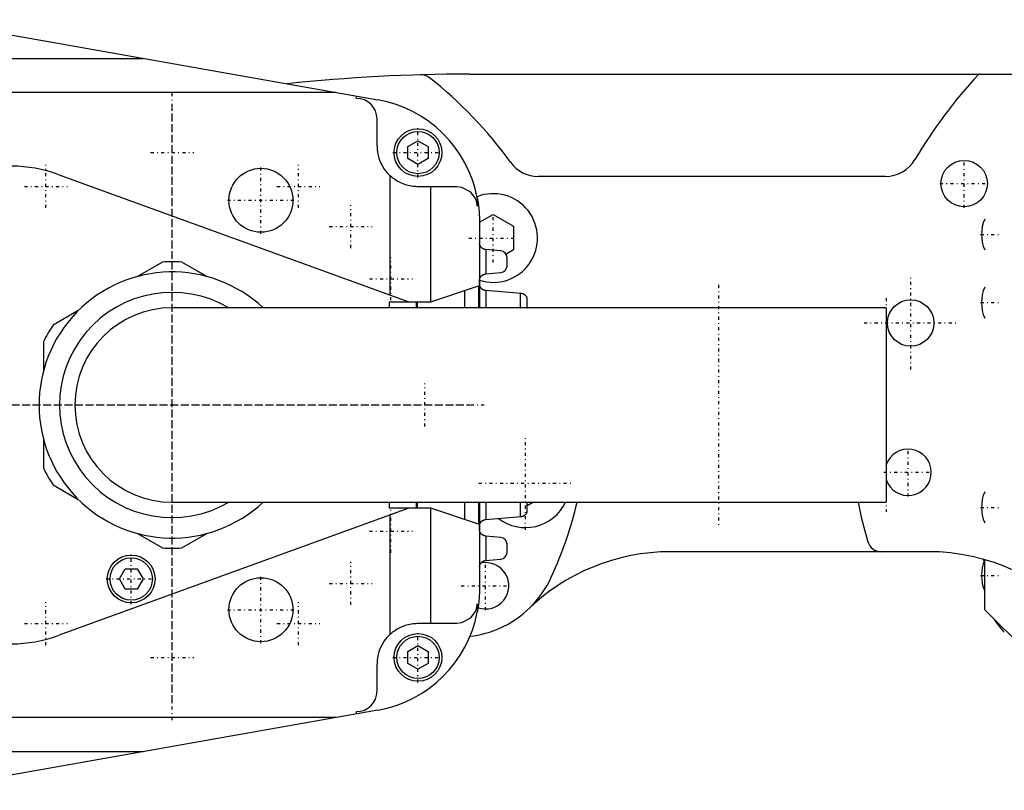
# Model space of a CAD drawing. Extents: x -342 to 171, y -70 to 70.
# Tile 3 of 5: x -192 to -48, y -56 to 56. Entities that reach past the tile are written whole.
import ezdxf

# ---------------------------------------------------------------- set-up
doc = ezdxf.new("R2010")
doc.units = 0
doc.linetypes.add('CENTER', pattern=[1.5, 0.45, -0.5, 0.05, -0.5])
doc.layers.add('AM_0', color=7, linetype='CONTINUOUS')
doc.layers.add('AM_7', color=7, linetype='CENTER')

msp = doc.modelspace()

# ---------------------------------------------------------------- linework, layer by layer
at = {"layer": 'AM_0', "color": 7, "linetype": 'CONTINUOUS'}
for p, q in [((-206.35, 56.48), (-139.87, 44.73)), ((-267.14, 50.81), (-174.27, 50.81)), ((-126.46, 48.5), (0, 48.5)), ((-146.02, 45.81), (-254.22, 45.81)), ((-143, 44.94), (-143, 45.28)), ((-140, 38), (-140, 41.94)), ((-135.5, 37.87), (-134, 38.73)), ((-135.5, 36.13), (-135.5, 37.87)), ((-134, 38.73), (-132.5, 37.87)), ((-132.5, 37.87), (-132.5, 36.13)), ((-134, 35.27), (-135.5, 36.13)), ((-132.5, 36.13), (-134, 35.27)), ((-186.69, 33.79), (-135.33, 15.1)), ((-138.14, 33.65), (-138.14, 16.12)), ((-65.53, 33.5), (-116.39, 33.5)), ((-128.31, 32), (-134, 32)), ((-132.14, 15.13), (-132.14, 32)), ((-125.31, 30.35), (-125.31, 29.16)), ((-125, 26.78), (-122.99, 27.94)), ((-122.99, 27.94), (-119.99, 26.2)), ((-125, 27), (-125, 14.25)), ((-119.99, 26.2), (-119.99, 22.74)), ((-124.98, 23.7), (-125, 23.7)), ((-121.86, 22.6), (-124.11, 22.79)), ((-124.03, 19.21), (-124.03, 22.79)), ((-119.99, 22.74), (-121.09, 22.11)), ((-171.41, 20.95), (-175.1, 18.82)), ((-164.9, 18.82), (-168.59, 20.95)), ((-120.95, 20.4), (-120.95, 21.6)), ((-124.11, 19.21), (-121.86, 19.4)), ((-132.14, 15.13), (-125.12, 17.47)), ((-125.12, 17.47), (-125.12, 14.25)), ((-124.98, 17.61), (-124.98, 18.26)), ((-127.14, 14.25), (-127.14, 16.8)), ((-118.86, 16.33), (-124.11, 16.79)), ((-124.03, 14.25), (-124.03, 16.78)), ((-119, 14.25), (-119, 16.34)), ((-138.2, 15.1), (-132.56, 15.1)), ((-138.2, 15.1), (-138.2, 14.25)), ((-134.2, 14.25), (-134.2, 15.1)), ((-134.14, 15.1), (-134.14, 14.25)), ((-118, 14.35), (-118, 15.64)), ((-183.75, 13.83), (-187.44, 11.7)), ((-65.45, 14.25), (-170, 14.25)), ((-65.45, 14.25), (-65.45, -14.25)), ((-188.85, 9.26), (-188.85, 4.99)), ((-188.85, -4.99), (-188.85, -9.26)), ((-187.44, -11.7), (-183.75, -13.83)), ((-170, -14.25), (-65.45, -14.25)), ((-138.2, -14.25), (-138.2, -15.1)), ((-134.2, -15.1), (-134.2, -14.25)), ((-134.14, -14.25), (-134.14, -15.1)), ((-127.14, -16.8), (-127.14, -14.25)), ((-125.12, -14.25), (-125.12, -17.48)), ((-125, -14.25), (-125, -27)), ((-124.03, -16.79), (-124.03, -14.25)), ((-119, -16.35), (-119, -14.25)), ((-117.07, -14.25), (-118, -14.79)), ((-118, -15.65), (-118, -14.36)), ((-135.33, -15.1), (-186.69, -33.79)), ((-132.56, -15.1), (-138.2, -15.1)), ((-132.14, -32), (-132.14, -15.13)), ((-125.12, -17.48), (-132.14, -15.13)), ((-138.14, -16.12), (-138.14, -33.65)), ((-124.11, -16.8), (-118.86, -16.33)), ((-124.98, -18.26), (-124.98, -17.89)), ((-175.1, -18.82), (-171.41, -20.95)), ((-168.59, -20.95), (-164.9, -18.82)), ((-121.86, -19.4), (-124.11, -19.21)), ((-124.03, -22.79), (-124.03, -19.21)), ((-120.95, -21.6), (-120.95, -20.4)), ((-59.25, -21.5), (-97, -21.5)), ((-124.11, -22.79), (-121.86, -22.6)), ((-51.1, -22.98), (-51.11, -22.63)), ((-51, -30), (-51, -22.66)), ((-177.73, -25.5), (-176.87, -24)), ((-176.87, -24), (-175.13, -24)), ((-175.13, -24), (-174.27, -25.5)), ((-124.98, -23.7), (-125, -23.7)), ((-176.87, -27), (-177.73, -25.5)), ((-174.27, -25.5), (-175.13, -27)), ((-175.13, -27), (-176.87, -27)), ((-125.31, -29.16), (-125.31, -30.35)), ((-41.64, -39.36), (-51, -30)), ((-134, -32), (-128.31, -32)), ((-135.5, -36.13), (-134, -35.27)), ((-134, -35.27), (-132.5, -36.13)), ((-135.5, -37.87), (-135.5, -36.13)), ((-132.5, -36.13), (-132.5, -37.87)), ((-140, -41.94), (-140, -38)), ((-134, -38.73), (-135.5, -37.87)), ((-132.5, -37.87), (-134, -38.73)), ((-146.02, -45.81), (-254.22, -45.81)), ((-139.87, -44.73), (-206.35, -56.48)), ((-143, -45.28), (-143, -44.94)), ((-267.14, -50.81), (-174.27, -50.81))]:
    msp.add_line(p, q, dxfattribs=at)
for points in [[(-134, 32, 0), (-134.1, 32, 0), (-134.3, 32.01, 0), (-134.51, 32.02, 0), (-134.62, 32.03, 0), (-134.73, 32.04, 0), (-134.95, 32.08, 0), (-135.18, 32.12, 0), (-135.42, 32.17, 0), (-135.67, 32.24, 0), (-135.92, 32.32, 0), (-136.05, 32.36, 0), (-136.18, 32.41, 0), (-136.43, 32.52, 0), (-136.69, 32.64, 0), (-136.93, 32.77, 0), (-137.17, 32.91, 0), (-137.4, 33.06, 0), (-137.51, 33.14, 0), (-137.62, 33.22, 0), (-137.83, 33.38, 0), (-138.04, 33.56, 0), (-138.14, 33.65, 0)], [(-125.31, 29.16, 0), (-125.31, 29.17, 0), (-125.32, 29.17, 0), (-125.32, 29.18, 0), (-125.32, 29.18, 0), (-125.32, 29.19, 0), (-125.32, 29.19, 0), (-125.32, 29.2, 0), (-125.32, 29.21, 0), (-125.32, 29.22, 0), (-125.32, 29.22, 0), (-125.32, 29.23, 0), (-125.32, 29.23, 0), (-125.32, 29.24, 0), (-125.32, 29.24, 0), (-125.32, 29.25, 0), (-125.32, 29.26, 0), (-125.32, 29.26, 0), (-125.32, 29.27, 0), (-125.32, 29.27, 0), (-125.32, 29.28, 0), (-125.32, 29.29, 0), (-125.32, 29.29, 0), (-125.33, 29.31, 0), (-125.33, 29.35, 0), (-125.34, 29.39, 0), (-125.34, 29.44, 0), (-125.35, 29.48, 0), (-125.36, 29.52, 0), (-125.36, 29.54, 0), (-125.36, 29.56, 0), (-125.37, 29.6, 0), (-125.38, 29.64, 0), (-125.41, 29.79, 0), (-125.45, 29.91, 0), (-125.49, 30.03, 0), (-125.59, 30.26, 0), (-125.7, 30.48, 0), (-126.25, 31.18, 0), (-127.56, 31.9, 0), (-128.31, 32, 0)], [(-125.31, 30.35, 0), (-125.3, 30.26, 0), (-125.26, 30.07, 0), (-125.23, 29.89, 0), (-125.22, 29.8, 0), (-125.2, 29.7, 0), (-125.18, 29.52, 0), (-125.15, 29.33, 0), (-125.13, 29.15, 0), (-125.11, 28.96, 0), (-125.09, 28.78, 0), (-125.08, 28.68, 0), (-125.07, 28.59, 0), (-125.05, 28.4, 0), (-125.05, 28.29, 0), (-125.04, 28.26, 0), (-125.04, 28.23, 0), (-125.04, 28.22, 0), (-125.04, 28.2, 0), (-125.04, 28.17, 0), (-125.04, 28.14, 0), (-125.03, 28.11, 0), (-125.03, 28.08, 0), (-125.03, 28.04, 0), (-125.03, 28.03, 0), (-125.03, 28.01, 0), (-125.03, 27.98, 0), (-125.03, 27.95, 0), (-125.02, 27.92, 0), (-125.02, 27.89, 0), (-125.02, 27.86, 0), (-125.02, 27.84, 0), (-125.02, 27.83, 0), (-125.02, 27.8, 0), (-125.02, 27.76, 0), (-125.01, 27.73, 0), (-125.01, 27.7, 0), (-125.01, 27.67, 0), (-125.01, 27.66, 0), (-125.01, 27.64, 0), (-125.01, 27.61, 0), (-125.01, 27.58, 0), (-125.01, 27.56, 0), (-125.01, 27.55, 0), (-125.01, 27.51, 0), (-125.01, 27.48, 0), (-125.01, 27.47, 0), (-125.01, 27.45, 0), (-125, 27.42, 0), (-125, 27.39, 0), (-125, 27.36, 0), (-125, 27.33, 0), (-125, 27.3, 0), (-125, 27.28, 0), (-125, 27.27, 0), (-125, 27.23, 0), (-125, 27.2, 0), (-125, 27.17, 0), (-125, 27.14, 0), (-125, 27.11, 0), (-125, 27.09, 0), (-125, 27.08, 0), (-125, 27.05, 0), (-125, 27.02, 0), (-125, 27, 0)], [(-124.11, 22.79, 0), (-124.12, 22.79, 0), (-124.13, 22.8, 0), (-124.15, 22.8, 0), (-124.16, 22.8, 0), (-124.16, 22.8, 0), (-124.18, 22.8, 0), (-124.19, 22.8, 0), (-124.2, 22.81, 0), (-124.22, 22.81, 0), (-124.23, 22.81, 0), (-124.24, 22.81, 0), (-124.25, 22.81, 0), (-124.26, 22.82, 0), (-124.27, 22.82, 0), (-124.29, 22.83, 0), (-124.3, 22.83, 0), (-124.31, 22.83, 0), (-124.32, 22.84, 0), (-124.33, 22.84, 0), (-124.34, 22.84, 0), (-124.35, 22.85, 0), (-124.36, 22.85, 0), (-124.37, 22.85, 0), (-124.38, 22.86, 0), (-124.39, 22.86, 0), (-124.4, 22.87, 0), (-124.41, 22.87, 0), (-124.42, 22.87, 0), (-124.43, 22.88, 0), (-124.44, 22.88, 0), (-124.46, 22.89, 0), (-124.47, 22.9, 0), (-124.47, 22.9, 0), (-124.48, 22.9, 0), (-124.49, 22.91, 0), (-124.5, 22.92, 0), (-124.52, 22.92, 0), (-124.53, 22.93, 0), (-124.54, 22.94, 0), (-124.54, 22.94, 0), (-124.55, 22.94, 0), (-124.56, 22.95, 0), (-124.57, 22.96, 0), (-124.58, 22.97, 0), (-124.59, 22.97, 0), (-124.6, 22.98, 0), (-124.61, 22.99, 0), (-124.61, 22.99, 0), (-124.62, 23, 0), (-124.63, 23.01, 0), (-124.64, 23.01, 0), (-124.65, 23.02, 0), (-124.66, 23.03, 0), (-124.67, 23.03, 0), (-124.67, 23.04, 0), (-124.68, 23.05, 0), (-124.69, 23.06, 0), (-124.72, 23.09, 0), (-124.74, 23.11, 0), (-124.77, 23.14, 0), (-124.81, 23.2, 0), (-124.85, 23.26, 0), (-124.88, 23.32, 0), (-124.91, 23.38, 0), (-124.92, 23.42, 0), (-124.93, 23.43, 0), (-124.93, 23.44, 0), (-124.93, 23.45, 0), (-124.94, 23.45, 0), (-124.94, 23.47, 0), (-124.94, 23.48, 0), (-124.94, 23.48, 0), (-124.95, 23.49, 0), (-124.95, 23.5, 0), (-124.95, 23.51, 0), (-124.95, 23.52, 0), (-124.95, 23.52, 0), (-124.96, 23.53, 0), (-124.96, 23.55, 0), (-124.96, 23.56, 0), (-124.96, 23.57, 0), (-124.97, 23.58, 0), (-124.97, 23.59, 0), (-124.97, 23.59, 0), (-124.97, 23.6, 0), (-124.97, 23.62, 0), (-124.97, 23.63, 0), (-124.97, 23.64, 0), (-124.98, 23.65, 0), (-124.98, 23.66, 0), (-124.98, 23.67, 0), (-124.98, 23.68, 0), (-124.98, 23.69, 0), (-124.98, 23.7, 0)], [(-124.98, 18.26, 0), (-124.98, 18.27, 0), (-124.98, 18.28, 0), (-124.98, 18.3, 0), (-124.98, 18.3, 0), (-124.98, 18.31, 0), (-124.98, 18.32, 0), (-124.98, 18.34, 0), (-124.98, 18.35, 0), (-124.97, 18.36, 0), (-124.97, 18.37, 0), (-124.97, 18.38, 0), (-124.97, 18.39, 0), (-124.97, 18.4, 0), (-124.97, 18.41, 0), (-124.97, 18.42, 0), (-124.96, 18.44, 0), (-124.96, 18.45, 0), (-124.96, 18.45, 0), (-124.96, 18.46, 0), (-124.96, 18.47, 0), (-124.95, 18.48, 0), (-124.95, 18.49, 0), (-124.95, 18.5, 0), (-124.95, 18.51, 0), (-124.94, 18.52, 0), (-124.94, 18.53, 0), (-124.94, 18.53, 0), (-124.94, 18.54, 0), (-124.93, 18.55, 0), (-124.93, 18.57, 0), (-124.93, 18.58, 0), (-124.92, 18.59, 0), (-124.92, 18.59, 0), (-124.92, 18.6, 0), (-124.91, 18.61, 0), (-124.91, 18.62, 0), (-124.89, 18.66, 0), (-124.86, 18.72, 0), (-124.82, 18.79, 0), (-124.78, 18.85, 0), (-124.75, 18.88, 0), (-124.73, 18.9, 0), (-124.7, 18.93, 0), (-124.69, 18.94, 0), (-124.68, 18.95, 0), (-124.68, 18.96, 0), (-124.67, 18.96, 0), (-124.66, 18.97, 0), (-124.65, 18.98, 0), (-124.64, 18.98, 0), (-124.63, 18.99, 0), (-124.62, 19, 0), (-124.62, 19.01, 0), (-124.61, 19.01, 0), (-124.6, 19.02, 0), (-124.59, 19.03, 0), (-124.58, 19.03, 0), (-124.57, 19.04, 0), (-124.56, 19.05, 0), (-124.55, 19.05, 0), (-124.55, 19.06, 0), (-124.54, 19.06, 0), (-124.53, 19.07, 0), (-124.51, 19.08, 0), (-124.5, 19.08, 0), (-124.49, 19.09, 0), (-124.48, 19.09, 0), (-124.48, 19.1, 0), (-124.46, 19.1, 0), (-124.45, 19.11, 0), (-124.44, 19.12, 0), (-124.43, 19.12, 0), (-124.41, 19.13, 0), (-124.41, 19.13, 0), (-124.4, 19.13, 0), (-124.39, 19.14, 0), (-124.37, 19.15, 0), (-124.37, 19.15, 0), (-124.36, 19.15, 0), (-124.35, 19.16, 0), (-124.33, 19.16, 0), (-124.33, 19.16, 0), (-124.32, 19.16, 0), (-124.31, 19.17, 0), (-124.29, 19.17, 0), (-124.28, 19.18, 0), (-124.26, 19.18, 0), (-124.25, 19.18, 0), (-124.24, 19.19, 0), (-124.24, 19.19, 0), (-124.22, 19.19, 0), (-124.21, 19.19, 0), (-124.19, 19.2, 0), (-124.18, 19.2, 0), (-124.16, 19.2, 0), (-124.16, 19.2, 0), (-124.15, 19.2, 0), (-124.13, 19.2, 0), (-124.12, 19.21, 0), (-124.11, 19.21, 0)], [(-124.11, 16.79, 0), (-124.12, 16.79, 0), (-124.13, 16.79, 0), (-124.15, 16.79, 0), (-124.15, 16.79, 0), (-124.16, 16.8, 0), (-124.17, 16.8, 0), (-124.19, 16.8, 0), (-124.2, 16.8, 0), (-124.21, 16.8, 0), (-124.23, 16.81, 0), (-124.23, 16.81, 0), (-124.24, 16.81, 0), (-124.25, 16.81, 0), (-124.27, 16.82, 0), (-124.28, 16.82, 0), (-124.29, 16.82, 0), (-124.31, 16.83, 0), (-124.31, 16.83, 0), (-124.32, 16.83, 0), (-124.33, 16.83, 0), (-124.34, 16.84, 0), (-124.35, 16.84, 0), (-124.36, 16.84, 0), (-124.37, 16.85, 0), (-124.38, 16.85, 0), (-124.39, 16.86, 0), (-124.39, 16.86, 0), (-124.41, 16.86, 0), (-124.42, 16.87, 0), (-124.43, 16.87, 0), (-124.44, 16.88, 0), (-124.45, 16.88, 0), (-124.46, 16.89, 0), (-124.46, 16.89, 0), (-124.48, 16.9, 0), (-124.49, 16.9, 0), (-124.5, 16.91, 0), (-124.51, 16.91, 0), (-124.52, 16.92, 0), (-124.53, 16.92, 0), (-124.53, 16.93, 0), (-124.54, 16.93, 0), (-124.55, 16.94, 0), (-124.56, 16.95, 0), (-124.57, 16.95, 0), (-124.58, 16.96, 0), (-124.59, 16.97, 0), (-124.59, 16.97, 0), (-124.6, 16.98, 0), (-124.61, 16.98, 0), (-124.62, 16.99, 0), (-124.63, 17, 0), (-124.64, 17.01, 0), (-124.65, 17.01, 0), (-124.65, 17.01, 0), (-124.66, 17.02, 0), (-124.67, 17.03, 0), (-124.7, 17.06, 0), (-124.72, 17.08, 0), (-124.75, 17.11, 0), (-124.79, 17.16, 0), (-124.83, 17.21, 0), (-124.86, 17.27, 0), (-124.89, 17.33, 0), (-124.92, 17.39, 0), (-124.93, 17.42, 0), (-124.94, 17.45, 0), (-124.95, 17.48, 0), (-124.96, 17.49, 0), (-124.96, 17.51, 0), (-124.96, 17.51, 0), (-124.96, 17.52, 0), (-124.96, 17.53, 0), (-124.97, 17.54, 0), (-124.97, 17.55, 0), (-124.97, 17.56, 0), (-124.97, 17.57, 0), (-124.97, 17.57, 0), (-124.98, 17.58, 0), (-124.98, 17.59, 0), (-124.98, 17.6, 0), (-124.98, 17.61, 0)], [(-118, 15.64, 0), (-118, 15.64, 0), (-118, 15.64, 0), (-118, 15.64, 0), (-118, 15.65, 0), (-118, 15.65, 0), (-118, 15.65, 0), (-118, 15.65, 0), (-118, 15.65, 0), (-118.01, 15.66, 0), (-118.01, 15.66, 0), (-118.01, 15.66, 0), (-118.01, 15.67, 0), (-118.01, 15.67, 0), (-118.01, 15.68, 0), (-118.01, 15.68, 0), (-118.02, 15.69, 0), (-118.02, 15.69, 0), (-118.02, 15.7, 0), (-118.02, 15.7, 0), (-118.02, 15.71, 0), (-118.03, 15.71, 0), (-118.03, 15.72, 0), (-118.03, 15.72, 0), (-118.03, 15.73, 0), (-118.03, 15.73, 0), (-118.04, 15.74, 0), (-118.04, 15.74, 0), (-118.04, 15.75, 0), (-118.04, 15.75, 0), (-118.06, 15.78, 0), (-118.08, 15.83, 0), (-118.11, 15.88, 0), (-118.15, 15.93, 0), (-118.19, 15.98, 0), (-118.21, 16.01, 0), (-118.24, 16.03, 0), (-118.27, 16.06, 0), (-118.28, 16.07, 0), (-118.29, 16.08, 0), (-118.29, 16.08, 0), (-118.3, 16.09, 0), (-118.3, 16.09, 0), (-118.31, 16.1, 0), (-118.32, 16.11, 0), (-118.33, 16.12, 0), (-118.34, 16.13, 0), (-118.35, 16.13, 0), (-118.35, 16.13, 0), (-118.36, 16.14, 0), (-118.37, 16.15, 0), (-118.38, 16.15, 0), (-118.39, 16.16, 0), (-118.41, 16.17, 0), (-118.41, 16.17, 0), (-118.42, 16.18, 0), (-118.43, 16.18, 0), (-118.44, 16.19, 0), (-118.45, 16.2, 0), (-118.46, 16.2, 0), (-118.47, 16.21, 0), (-118.48, 16.21, 0), (-118.49, 16.22, 0), (-118.5, 16.22, 0), (-118.51, 16.23, 0), (-118.52, 16.23, 0), (-118.54, 16.24, 0), (-118.55, 16.25, 0), (-118.55, 16.25, 0), (-118.56, 16.25, 0), (-118.57, 16.26, 0), (-118.59, 16.26, 0), (-118.6, 16.26, 0), (-118.6, 16.27, 0), (-118.62, 16.27, 0), (-118.63, 16.28, 0), (-118.64, 16.28, 0), (-118.64, 16.28, 0), (-118.66, 16.29, 0), (-118.67, 16.29, 0), (-118.69, 16.29, 0), (-118.7, 16.3, 0), (-118.72, 16.3, 0), (-118.72, 16.3, 0), (-118.73, 16.31, 0), (-118.75, 16.31, 0), (-118.76, 16.31, 0), (-118.78, 16.31, 0), (-118.79, 16.32, 0), (-118.81, 16.32, 0), (-118.82, 16.32, 0), (-118.82, 16.32, 0), (-118.84, 16.32, 0), (-118.85, 16.33, 0), (-118.86, 16.33, 0)], [(-132.56, 15.1, 0), (-132.54, 15.1, 0), (-132.5, 15.1, 0), (-132.46, 15.1, 0), (-132.45, 15.11, 0), (-132.43, 15.11, 0), (-132.4, 15.11, 0), (-132.37, 15.11, 0), (-132.34, 15.11, 0), (-132.31, 15.11, 0), (-132.29, 15.12, 0), (-132.27, 15.12, 0), (-132.26, 15.12, 0), (-132.24, 15.12, 0), (-132.22, 15.12, 0), (-132.2, 15.12, 0), (-132.19, 15.12, 0), (-132.18, 15.13, 0), (-132.17, 15.13, 0), (-132.16, 15.13, 0), (-132.15, 15.13, 0), (-132.15, 15.13, 0), (-132.14, 15.13, 0)], [(-118.04, 14.25, 0), (-118.04, 14.25, 0), (-118.03, 14.26, 0), (-118.03, 14.27, 0), (-118.03, 14.28, 0), (-118.03, 14.28, 0), (-118.02, 14.29, 0), (-118.02, 14.3, 0), (-118.02, 14.3, 0), (-118.01, 14.31, 0), (-118.01, 14.32, 0), (-118.01, 14.32, 0), (-118.01, 14.32, 0), (-118.01, 14.33, 0), (-118.01, 14.33, 0), (-118, 14.34, 0), (-118, 14.34, 0), (-118, 14.35, 0), (-118, 14.35, 0), (-118, 14.35, 0), (-118, 14.35, 0), (-118, 14.35, 0), (-118, 14.35, 0)], [(-118, -14.36, 0), (-118, -14.36, 0), (-118, -14.36, 0), (-118, -14.35, 0), (-118, -14.35, 0), (-118, -14.35, 0), (-118, -14.35, 0), (-118, -14.34, 0), (-118.01, -14.34, 0), (-118.01, -14.33, 0), (-118.01, -14.33, 0), (-118.01, -14.32, 0), (-118.01, -14.32, 0), (-118.02, -14.31, 0), (-118.02, -14.31, 0), (-118.02, -14.3, 0), (-118.02, -14.29, 0), (-118.03, -14.28, 0), (-118.03, -14.28, 0), (-118.03, -14.27, 0), (-118.04, -14.26, 0), (-118.04, -14.26, 0), (-118.04, -14.25, 0)], [(-132.14, -15.13, 0), (-132.15, -15.13, 0), (-132.15, -15.13, 0), (-132.16, -15.13, 0), (-132.17, -15.13, 0), (-132.18, -15.13, 0), (-132.19, -15.12, 0), (-132.2, -15.12, 0), (-132.22, -15.12, 0), (-132.24, -15.12, 0), (-132.26, -15.12, 0), (-132.27, -15.12, 0), (-132.29, -15.12, 0), (-132.31, -15.11, 0), (-132.34, -15.11, 0), (-132.37, -15.11, 0), (-132.4, -15.11, 0), (-132.43, -15.11, 0), (-132.45, -15.11, 0), (-132.46, -15.1, 0), (-132.5, -15.1, 0), (-132.54, -15.1, 0), (-132.56, -15.1, 0)], [(-118.86, -16.33, 0), (-118.85, -16.33, 0), (-118.84, -16.33, 0), (-118.82, -16.33, 0), (-118.82, -16.33, 0), (-118.81, -16.33, 0), (-118.79, -16.32, 0), (-118.78, -16.32, 0), (-118.76, -16.32, 0), (-118.75, -16.32, 0), (-118.73, -16.31, 0), (-118.72, -16.31, 0), (-118.72, -16.31, 0), (-118.7, -16.31, 0), (-118.69, -16.3, 0), (-118.67, -16.3, 0), (-118.66, -16.29, 0), (-118.64, -16.29, 0), (-118.64, -16.29, 0), (-118.63, -16.28, 0), (-118.62, -16.28, 0), (-118.6, -16.27, 0), (-118.6, -16.27, 0), (-118.59, -16.27, 0), (-118.57, -16.26, 0), (-118.56, -16.26, 0), (-118.55, -16.26, 0), (-118.55, -16.25, 0), (-118.54, -16.25, 0), (-118.52, -16.24, 0), (-118.51, -16.24, 0), (-118.5, -16.23, 0), (-118.49, -16.22, 0), (-118.48, -16.22, 0), (-118.47, -16.22, 0), (-118.46, -16.21, 0), (-118.45, -16.2, 0), (-118.44, -16.2, 0), (-118.43, -16.19, 0), (-118.42, -16.18, 0), (-118.41, -16.18, 0), (-118.41, -16.18, 0), (-118.39, -16.17, 0), (-118.38, -16.16, 0), (-118.37, -16.15, 0), (-118.36, -16.15, 0), (-118.35, -16.14, 0), (-118.35, -16.14, 0), (-118.34, -16.13, 0), (-118.33, -16.12, 0), (-118.32, -16.12, 0), (-118.31, -16.11, 0), (-118.3, -16.1, 0), (-118.3, -16.09, 0), (-118.29, -16.09, 0), (-118.29, -16.09, 0), (-118.28, -16.08, 0), (-118.27, -16.07, 0), (-118.24, -16.04, 0), (-118.21, -16.02, 0), (-118.19, -15.99, 0), (-118.15, -15.94, 0), (-118.11, -15.89, 0), (-118.08, -15.84, 0), (-118.06, -15.79, 0), (-118.04, -15.76, 0), (-118.04, -15.75, 0), (-118.04, -15.75, 0), (-118.04, -15.74, 0), (-118.03, -15.74, 0), (-118.03, -15.73, 0), (-118.03, -15.73, 0), (-118.03, -15.72, 0), (-118.03, -15.72, 0), (-118.02, -15.71, 0), (-118.02, -15.71, 0), (-118.02, -15.7, 0), (-118.02, -15.7, 0), (-118.02, -15.69, 0), (-118.01, -15.69, 0), (-118.01, -15.68, 0), (-118.01, -15.68, 0), (-118.01, -15.67, 0), (-118.01, -15.67, 0), (-118.01, -15.67, 0), (-118.01, -15.67, 0), (-118, -15.66, 0), (-118, -15.66, 0), (-118, -15.66, 0), (-118, -15.65, 0), (-118, -15.65, 0), (-118, -15.65, 0), (-118, -15.65, 0), (-118, -15.65, 0), (-118, -15.65, 0)], [(-124.98, -17.89, 0), (-124.98, -17.88, 0), (-124.98, -17.87, 0), (-124.98, -17.86, 0), (-124.99, -17.85, 0), (-124.99, -17.84, 0), (-124.99, -17.83, 0), (-124.99, -17.81, 0), (-124.99, -17.8, 0), (-124.99, -17.78, 0), (-124.99, -17.77, 0), (-124.99, -17.76, 0), (-124.99, -17.75, 0), (-124.99, -17.74, 0), (-124.99, -17.72, 0), (-124.99, -17.7, 0), (-124.99, -17.69, 0), (-124.99, -17.68, 0), (-124.99, -17.67, 0), (-124.99, -17.66, 0), (-124.98, -17.65, 0), (-124.98, -17.63, 0), (-124.98, -17.63, 0), (-124.98, -17.62, 0), (-124.98, -17.61, 0), (-124.98, -17.59, 0), (-124.98, -17.59, 0), (-124.97, -17.58, 0), (-124.97, -17.57, 0), (-124.97, -17.55, 0), (-124.97, -17.54, 0), (-124.96, -17.53, 0), (-124.96, -17.51, 0), (-124.96, -17.51, 0), (-124.96, -17.5, 0), (-124.95, -17.49, 0), (-124.95, -17.48, 0), (-124.95, -17.46, 0), (-124.94, -17.45, 0), (-124.94, -17.44, 0), (-124.94, -17.43, 0), (-124.93, -17.43, 0), (-124.93, -17.41, 0), (-124.92, -17.4, 0), (-124.91, -17.36, 0), (-124.87, -17.29, 0), (-124.83, -17.22, 0), (-124.8, -17.19, 0), (-124.8, -17.18, 0), (-124.79, -17.17, 0), (-124.78, -17.16, 0), (-124.78, -17.15, 0), (-124.78, -17.15, 0), (-124.77, -17.14, 0), (-124.76, -17.13, 0), (-124.75, -17.12, 0), (-124.74, -17.11, 0), (-124.73, -17.1, 0), (-124.73, -17.09, 0), (-124.72, -17.09, 0), (-124.71, -17.08, 0), (-124.7, -17.07, 0), (-124.69, -17.06, 0), (-124.68, -17.05, 0), (-124.67, -17.04, 0), (-124.67, -17.03, 0), (-124.66, -17.03, 0), (-124.65, -17.02, 0), (-124.64, -17.01, 0), (-124.63, -17, 0), (-124.62, -16.99, 0), (-124.6, -16.98, 0), (-124.6, -16.98, 0), (-124.59, -16.98, 0), (-124.58, -16.97, 0), (-124.57, -16.96, 0), (-124.56, -16.95, 0), (-124.54, -16.94, 0), (-124.53, -16.93, 0), (-124.52, -16.93, 0), (-124.52, -16.93, 0), (-124.5, -16.92, 0), (-124.49, -16.91, 0), (-124.48, -16.9, 0), (-124.46, -16.9, 0), (-124.45, -16.89, 0), (-124.44, -16.89, 0), (-124.43, -16.88, 0), (-124.42, -16.88, 0), (-124.4, -16.87, 0), (-124.4, -16.87, 0), (-124.39, -16.86, 0), (-124.37, -16.86, 0), (-124.36, -16.85, 0), (-124.35, -16.85, 0), (-124.34, -16.85, 0), (-124.33, -16.84, 0), (-124.31, -16.84, 0), (-124.3, -16.83, 0), (-124.28, -16.83, 0), (-124.27, -16.82, 0), (-124.26, -16.82, 0), (-124.25, -16.82, 0), (-124.24, -16.82, 0), (-124.22, -16.81, 0), (-124.2, -16.81, 0), (-124.19, -16.81, 0), (-124.17, -16.8, 0), (-124.16, -16.8, 0), (-124.16, -16.8, 0), (-124.14, -16.8, 0), (-124.12, -16.8, 0), (-124.11, -16.8, 0)], [(-124.11, -19.21, 0), (-124.12, -19.21, 0), (-124.13, -19.2, 0), (-124.15, -19.2, 0), (-124.16, -19.2, 0), (-124.16, -19.2, 0), (-124.18, -19.2, 0), (-124.19, -19.2, 0), (-124.21, -19.19, 0), (-124.22, -19.19, 0), (-124.24, -19.19, 0), (-124.24, -19.19, 0), (-124.25, -19.18, 0), (-124.26, -19.18, 0), (-124.28, -19.18, 0), (-124.29, -19.17, 0), (-124.31, -19.17, 0), (-124.32, -19.16, 0), (-124.33, -19.16, 0), (-124.33, -19.16, 0), (-124.35, -19.16, 0), (-124.36, -19.15, 0), (-124.37, -19.15, 0), (-124.37, -19.15, 0), (-124.39, -19.14, 0), (-124.4, -19.13, 0), (-124.41, -19.13, 0), (-124.41, -19.13, 0), (-124.43, -19.12, 0), (-124.44, -19.12, 0), (-124.45, -19.11, 0), (-124.46, -19.1, 0), (-124.48, -19.1, 0), (-124.48, -19.09, 0), (-124.49, -19.09, 0), (-124.5, -19.08, 0), (-124.51, -19.08, 0), (-124.53, -19.07, 0), (-124.54, -19.06, 0), (-124.55, -19.06, 0), (-124.55, -19.05, 0), (-124.56, -19.05, 0), (-124.57, -19.04, 0), (-124.58, -19.03, 0), (-124.59, -19.03, 0), (-124.6, -19.02, 0), (-124.61, -19.01, 0), (-124.62, -19.01, 0), (-124.62, -19, 0), (-124.63, -18.99, 0), (-124.64, -18.98, 0), (-124.65, -18.98, 0), (-124.66, -18.97, 0), (-124.67, -18.96, 0), (-124.68, -18.96, 0), (-124.68, -18.95, 0), (-124.69, -18.94, 0), (-124.7, -18.93, 0), (-124.71, -18.93, 0), (-124.72, -18.92, 0), (-124.73, -18.91, 0), (-124.73, -18.9, 0), (-124.73, -18.9, 0), (-124.74, -18.89, 0), (-124.75, -18.88, 0), (-124.75, -18.88, 0), (-124.78, -18.85, 0), (-124.82, -18.79, 0), (-124.86, -18.72, 0), (-124.89, -18.66, 0), (-124.91, -18.62, 0), (-124.91, -18.61, 0), (-124.92, -18.6, 0), (-124.92, -18.59, 0), (-124.92, -18.59, 0), (-124.93, -18.58, 0), (-124.93, -18.57, 0), (-124.93, -18.55, 0), (-124.94, -18.54, 0), (-124.94, -18.53, 0), (-124.94, -18.53, 0), (-124.94, -18.52, 0), (-124.95, -18.51, 0), (-124.95, -18.5, 0), (-124.95, -18.49, 0), (-124.95, -18.48, 0), (-124.96, -18.47, 0), (-124.96, -18.46, 0), (-124.96, -18.45, 0), (-124.96, -18.45, 0), (-124.96, -18.44, 0), (-124.97, -18.42, 0), (-124.97, -18.41, 0), (-124.97, -18.4, 0), (-124.97, -18.39, 0), (-124.97, -18.38, 0), (-124.97, -18.37, 0), (-124.97, -18.36, 0), (-124.98, -18.35, 0), (-124.98, -18.34, 0), (-124.98, -18.32, 0), (-124.98, -18.31, 0), (-124.98, -18.3, 0), (-124.98, -18.3, 0), (-124.98, -18.28, 0), (-124.98, -18.27, 0), (-124.98, -18.26, 0)], [(-124.98, -23.7, 0), (-124.98, -23.69, 0), (-124.98, -23.68, 0), (-124.98, -23.67, 0), (-124.98, -23.66, 0), (-124.98, -23.65, 0), (-124.97, -23.64, 0), (-124.97, -23.63, 0), (-124.97, -23.62, 0), (-124.97, -23.6, 0), (-124.97, -23.59, 0), (-124.97, -23.59, 0), (-124.97, -23.58, 0), (-124.96, -23.57, 0), (-124.96, -23.56, 0), (-124.96, -23.55, 0), (-124.96, -23.53, 0), (-124.95, -23.52, 0), (-124.95, -23.52, 0), (-124.95, -23.51, 0), (-124.95, -23.5, 0), (-124.95, -23.49, 0), (-124.94, -23.48, 0), (-124.94, -23.48, 0), (-124.94, -23.47, 0), (-124.94, -23.45, 0), (-124.93, -23.45, 0), (-124.93, -23.44, 0), (-124.93, -23.43, 0), (-124.92, -23.42, 0), (-124.91, -23.38, 0), (-124.88, -23.32, 0), (-124.85, -23.26, 0), (-124.81, -23.2, 0), (-124.77, -23.14, 0), (-124.74, -23.11, 0), (-124.72, -23.09, 0), (-124.69, -23.06, 0), (-124.68, -23.05, 0), (-124.67, -23.04, 0), (-124.67, -23.03, 0), (-124.66, -23.03, 0), (-124.65, -23.02, 0), (-124.64, -23.01, 0), (-124.63, -23.01, 0), (-124.62, -23, 0), (-124.61, -22.99, 0), (-124.61, -22.99, 0), (-124.6, -22.98, 0), (-124.59, -22.97, 0), (-124.58, -22.97, 0), (-124.57, -22.96, 0), (-124.56, -22.95, 0), (-124.55, -22.94, 0), (-124.54, -22.94, 0), (-124.54, -22.94, 0), (-124.53, -22.93, 0), (-124.52, -22.92, 0), (-124.5, -22.92, 0), (-124.49, -22.91, 0), (-124.48, -22.9, 0), (-124.47, -22.9, 0), (-124.47, -22.9, 0), (-124.46, -22.89, 0), (-124.44, -22.88, 0), (-124.43, -22.88, 0), (-124.42, -22.87, 0), (-124.41, -22.87, 0), (-124.4, -22.87, 0), (-124.39, -22.86, 0), (-124.38, -22.86, 0), (-124.37, -22.85, 0), (-124.36, -22.85, 0), (-124.35, -22.85, 0), (-124.34, -22.84, 0), (-124.33, -22.84, 0), (-124.32, -22.84, 0), (-124.31, -22.83, 0), (-124.3, -22.83, 0), (-124.29, -22.83, 0), (-124.27, -22.82, 0), (-124.26, -22.82, 0), (-124.25, -22.81, 0), (-124.24, -22.81, 0), (-124.23, -22.81, 0), (-124.22, -22.81, 0), (-124.2, -22.81, 0), (-124.19, -22.8, 0), (-124.18, -22.8, 0), (-124.16, -22.8, 0), (-124.16, -22.8, 0), (-124.15, -22.8, 0), (-124.13, -22.8, 0), (-124.12, -22.79, 0), (-124.11, -22.79, 0)], [(-125, -27, 0), (-125, -27.02, 0), (-125, -27.05, 0), (-125, -27.08, 0), (-125, -27.09, 0), (-125, -27.11, 0), (-125, -27.14, 0), (-125, -27.17, 0), (-125, -27.2, 0), (-125, -27.23, 0), (-125, -27.27, 0), (-125, -27.28, 0), (-125, -27.3, 0), (-125, -27.33, 0), (-125, -27.36, 0), (-125, -27.39, 0), (-125, -27.42, 0), (-125.01, -27.45, 0), (-125.01, -27.47, 0), (-125.01, -27.48, 0), (-125.01, -27.51, 0), (-125.01, -27.55, 0), (-125.01, -27.56, 0), (-125.01, -27.58, 0), (-125.01, -27.61, 0), (-125.01, -27.64, 0), (-125.01, -27.66, 0), (-125.01, -27.67, 0), (-125.01, -27.7, 0), (-125.01, -27.73, 0), (-125.02, -27.76, 0), (-125.02, -27.8, 0), (-125.02, -27.83, 0), (-125.02, -27.84, 0), (-125.02, -27.86, 0), (-125.02, -27.89, 0), (-125.02, -27.92, 0), (-125.03, -27.95, 0), (-125.03, -27.98, 0), (-125.03, -28.01, 0), (-125.03, -28.03, 0), (-125.03, -28.04, 0), (-125.03, -28.08, 0), (-125.03, -28.11, 0), (-125.04, -28.14, 0), (-125.04, -28.17, 0), (-125.04, -28.2, 0), (-125.04, -28.22, 0), (-125.04, -28.23, 0), (-125.04, -28.26, 0), (-125.05, -28.29, 0), (-125.05, -28.4, 0), (-125.07, -28.59, 0), (-125.08, -28.68, 0), (-125.09, -28.78, 0), (-125.11, -28.96, 0), (-125.13, -29.15, 0), (-125.15, -29.33, 0), (-125.18, -29.52, 0), (-125.2, -29.7, 0), (-125.22, -29.8, 0), (-125.23, -29.89, 0), (-125.26, -30.07, 0), (-125.3, -30.26, 0), (-125.31, -30.35, 0)], [(-128.31, -32, 0), (-127.56, -31.9, 0), (-126.25, -31.18, 0), (-125.7, -30.48, 0), (-125.59, -30.26, 0), (-125.49, -30.03, 0), (-125.45, -29.91, 0), (-125.41, -29.79, 0), (-125.38, -29.64, 0), (-125.37, -29.6, 0), (-125.36, -29.56, 0), (-125.36, -29.54, 0), (-125.36, -29.52, 0), (-125.35, -29.48, 0), (-125.34, -29.44, 0), (-125.34, -29.39, 0), (-125.33, -29.35, 0), (-125.33, -29.31, 0), (-125.32, -29.29, 0), (-125.32, -29.27, 0), (-125.32, -29.24, 0), (-125.32, -29.24, 0), (-125.32, -29.23, 0), (-125.32, -29.23, 0), (-125.32, -29.22, 0), (-125.32, -29.22, 0), (-125.32, -29.21, 0), (-125.32, -29.2, 0), (-125.32, -29.19, 0), (-125.32, -29.19, 0), (-125.32, -29.18, 0), (-125.32, -29.18, 0), (-125.32, -29.17, 0), (-125.31, -29.17, 0), (-125.31, -29.16, 0)], [(-138.14, -33.65, 0), (-138.04, -33.56, 0), (-137.83, -33.38, 0), (-137.62, -33.22, 0), (-137.51, -33.14, 0), (-137.4, -33.06, 0), (-137.17, -32.91, 0), (-136.93, -32.77, 0), (-136.69, -32.64, 0), (-136.43, -32.52, 0), (-136.18, -32.41, 0), (-136.05, -32.36, 0), (-135.92, -32.32, 0), (-135.67, -32.24, 0), (-135.42, -32.17, 0), (-135.18, -32.12, 0), (-134.95, -32.08, 0), (-134.73, -32.04, 0), (-134.62, -32.03, 0), (-134.51, -32.02, 0), (-134.3, -32.01, 0), (-134.1, -32, 0), (-134, -32, 0)]]:
    msp.add_polyline3d(points, dxfattribs=at)
for centre, radius in [((-134, 37), 3.5), ((-134, 37), 3.1), ((-157, 30), 4.69), ((-54, 32.45), 3.4), ((-61.84, 12.02), 3.4), ((-176, -25.5), 3.5), ((-176, -25.5), 3.1), ((-157, -30), 4.69), ((-134, -37), 3.5), ((-134, -37), 3.1)]:
    msp.add_circle(centre, radius, dxfattribs=at)
for centre, radius, start, end in [((-126.46, -201.5), 250, 90, 96.1271), ((-133.56, 46.4), 2, 51.8517, 91.6396), ((-170, 0), 61, 35.6853, 51.8517), ((0, 0), 71, 136.9839, 149.5638), ((-51.77, 48.3), 0.2, 90, 136.9843), ((-143, 41.94), 3, 0, 90), ((-143, 27), 18, 10.7253, 79.9766), ((-134, 38), 6, 180, 226.4267), ((-193.53, 15), 20, 69.989, 90), ((-116.39, 38.5), 5, 215.6853, 270), ((-65.53, 38.5), 5, 270, 329.5638), ((-122.99, 24.47), 6.5, 252.1607, 111.2974), ((-45.8, 25), 5.67, 156.5068, 203.4932), ((-121.95, 21.6), 1, 0, 84.9855), ((-170, 0), 21, 86.1532, 93.8468), ((-121.95, 20.4), 1, 275.0145, 0), ((-170, 0), 19.5, 46.9509, 313.0491), ((-170, 0), 16.5, 59.7274, 300.2726), ((-45.8, 15), 5.67, 156.5068, 203.4932), ((-170, 0), 14.25, 90, 270), ((-170, 0), 21, 146.1532, 153.8468), ((-62.22, -9.86), 3.4, 198.429, 161.571), ((-170, 0), 21, 206.1532, 213.8468), ((-45.8, -15), 5.67, 156.5068, 203.4932), ((-118.26, -11.47), 6.5, 232.5106, 334.6915), ((-170, 0), 61, 335.6442, 346.4905), ((0, 0), 71, 191.5781, 196.416), ((-121.95, -20.4), 1, 0, 84.9855), ((-66.19, -19.5), 2, 196.416, 270), ((-170, 0), 21, 266.1532, 273.8468), ((-121.95, -21.6), 1, 275.0145, 0), ((-97, -51.5), 30, 90, 134.6108), ((-59.25, -51.5), 30, 40.9994, 90), ((-45.8, -25), 5.67, 156.5068, 203.4932), ((-124.1, -26.5), 3.4, 251.0286, 101.7068), ((-128.09, -18.97), 15, 313.7074, 335.6442), ((-128.11, -19), 15, 276.6431, 312.0228), ((-143, -27), 18, 280.0234, 349.2747), ((-41.04, -26.25), 10, 210.8026, 224.8673), ((-193.53, -15), 20, 270, 290.011), ((-134, -38), 6, 133.5733, 180), ((-143, -41.94), 3, 270, 0)]:
    msp.add_arc(centre, radius, start, end, dxfattribs=at)
at = {"layer": 'AM_7', "color": 4, "linetype": 'CENTER'}
for p, q in [((-170, -46.2), (-170, 46.2)), ((-170, -43.58), (-170, 43.58)), ((-134, 33.33), (-134, 40.67)), ((-173.15, 37), (-166.85, 37)), ((-137.68, 37), (-130.32, 37)), ((-188.5, 28.89), (-188.5, 35.19)), ((-157, 25.08), (-157, 34.92)), ((-151.5, 28.89), (-151.5, 35.19)), ((-54, 28.88), (-54, 36.02)), ((-191.65, 32.04), (-185.35, 32.04)), ((-154.65, 32.04), (-148.35, 32.04)), ((-57.57, 32.45), (-50.43, 32.45)), ((-161.92, 30), (-152.08, 30)), ((-143.84, 23.01), (-143.84, 29.31)), ((-123, 20.9), (-123, 28.04)), ((-146.99, 26.16), (-140.69, 26.16)), ((-51.6, 25), (-48.67, 25)), ((-126.57, 24.47), (-119.43, 24.47)), ((-137.96, 15.35), (-137.96, 21.65)), ((-61.84, 5.2), (-61.84, 18.85)), ((-141.11, 18.5), (-134.81, 18.5)), ((-90, 17.6), (-90, -17.6)), ((-65.45, 15.68), (-65.45, -15.67)), ((-51.6, 15), (-48.67, 15)), ((-68.67, 12.02), (-55.02, 12.02)), ((-133, -3.15), (-133, 3.15)), ((-230.14, 0), (-123.8, 0)), ((-213.57, 0), (-126.42, 0)), ((-118.26, -18.3), (-118.26, -4.65)), ((-62.22, -13.43), (-62.22, -6.29)), ((-65.79, -9.86), (-58.65, -9.86)), ((-125.08, -11.47), (-111.43, -11.47)), ((-137.96, -21.65), (-137.96, -15.35)), ((-51.6, -15), (-48.67, -15)), ((-141.11, -18.5), (-134.81, -18.5)), ((-176, -29.18), (-176, -21.82)), ((-143.84, -29.31), (-143.84, -23.01)), ((-124.1, -30.07), (-124.1, -22.93)), ((-179.68, -25.5), (-172.32, -25.5)), ((-157, -34.92), (-157, -25.08)), ((-51.6, -25), (-48.67, -25)), ((-146.99, -26.16), (-140.69, -26.16)), ((-127.67, -26.5), (-120.53, -26.5)), ((-188.5, -35.19), (-188.5, -28.89)), ((-161.92, -30), (-152.08, -30)), ((-151.5, -35.19), (-151.5, -28.89)), ((-191.65, -32.04), (-185.35, -32.04)), ((-154.65, -32.04), (-148.35, -32.04)), ((-134, -40.67), (-134, -33.33)), ((-173.15, -37), (-166.85, -37)), ((-137.68, -37), (-130.32, -37))]:
    msp.add_line(p, q, dxfattribs=at)

doc.saveas('drawing.dxf')
